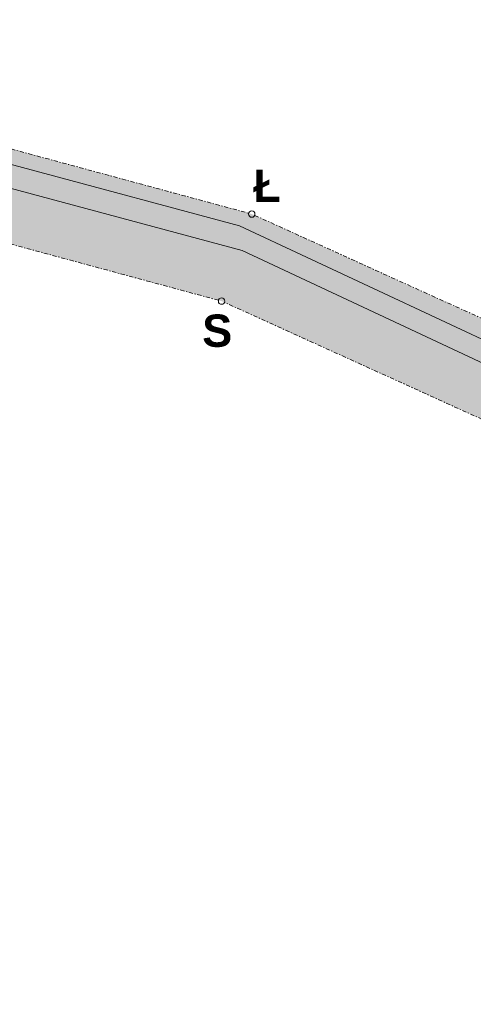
# Model space of a CAD drawing. Header units: millimetres. Extents: x 85983 to 6689246, y 628102 to 1220745.
# Tile 19 of 19: x 6395054 to 6451278, y 736012 to 857897. Entities that reach past the tile are written whole.
import ezdxf
from ezdxf.xclip import XClip

# ---------------------------------------------------------------- set-up
doc = ezdxf.new("R2010")
doc.units = ezdxf.units.MM
doc.header["$MEASUREMENT"] = 0
doc.header["$XCLIPFRAME"] = 0
doc.linetypes.add('Przerywana podwójnie', pattern=[1093.6110734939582, 529.1666507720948, -211.6666555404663, 141.1111116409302, -211.6666555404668])
doc.layers.add('2D - Rysunki i Obrazki', color=7, linetype='Continuous')
doc.layers.add('__ Granica opracowania', color=7, linetype='Continuous')
for name, color, linetype, lineweight in [('__ Granica opracowania_Nr_pióra__20', 1, 'Continuous', 13), ('__ Opisy _Nr_pióra__20', 1, 'Continuous', 13), ('__ Powierzchnie utwardzone- projektowane (drogi dojazdowe)_Nr_pióra__38', 30, 'Continuous', 13), ('SKMBT_C28023102512110_2_0_Nr_pióra__1', 7, 'Continuous', 13)]:
    doc.layers.add(name, color=color, linetype=linetype, lineweight=lineweight)
doc.layers.add('__ Powierzchnia biologicznie czynna (las)_Nr_pióra__93', color=7, linetype='Continuous', lineweight=13, true_color=0xb5b54a)
doc.layers.add('__ Powierzchnie utwardzone- projektowane (drogi dojazdowe)_Nr_pióra__82', color=7, linetype='Continuous', lineweight=13, true_color=0xaaaaaa)
doc.styles.add('STYL_AUTOMATYCZNY_2', font='arial.ttf')
picture_1 = doc.add_image_def('image1.tif', size_in_pixel=(12377, 8750))

# ---------------------------------------------------------------- blocks, each defined once
blk = doc.blocks.new('Rysunek_3_2', base_point=(6270111.458469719, 924423.5374873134))
at = {"layer": 'SKMBT_C28023102512110_2_0_Nr_pióra__1', "color": 7, "lineweight": 13}
image = blk.add_image(picture_1, insert=(5850977.414885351, 628101.9790052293), size_in_units=(838268.0871687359, 592643.1169641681), dxfattribs=at)
image.set_boundary_path([(-0.5, -0.5), (12376.5, 8749.5)])
blk = doc.blocks.new('Linia_19_3', base_point=(6371443.742154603, 847984.4884055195))
at = {"layer": '__ Granica opracowania_Nr_pióra__20', "color": 1, "linetype": 'Przerywana podwójnie', "lineweight": 13}
blk.add_line((6371829.906693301, 847880.1957928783), (6423431.700215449, 833943.9449876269), dxfattribs=at)
at = {"layer": '__ Granica opracowania_Nr_pióra__20', "color": 1, "linetype": 'Continuous', "lineweight": 13}
for centre in [(6371443.742154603, 847984.4884055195), (6423817.864754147, 833839.6523749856)]:
    blk.add_circle(centre, 400, dxfattribs=at)
blk = doc.blocks.new('Linia_20_3', base_point=(6423817.864754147, 833839.6523749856))
at = {"layer": '__ Granica opracowania_Nr_pióra__20', "color": 1, "linetype": 'Przerywana podwójnie', "lineweight": 13}
blk.add_line((6424182.186120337, 833674.5162428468), (6470787.680402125, 812549.6199936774), dxfattribs=at)
at = {"layer": '__ Granica opracowania_Nr_pióra__20', "color": 1, "linetype": 'Continuous', "lineweight": 13}
for centre in [(6423817.864754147, 833839.6523749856), (6471152.001768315, 812384.4838615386)]:
    blk.add_circle(centre, 400, dxfattribs=at)
blk = doc.blocks.new('Linia_24_3', base_point=(6481643.401683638, 795157.2979543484))
at = {"layer": '__ Granica opracowania_Nr_pióra__20', "color": 1, "linetype": 'Przerywana podwójnie', "lineweight": 13}
blk.add_line((6481279.080317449, 795322.434086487), (6420445.340146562, 822896.5746328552), dxfattribs=at)
at = {"layer": '__ Granica opracowania_Nr_pióra__20', "color": 1, "linetype": 'Continuous', "lineweight": 13}
for centre in [(6420081.018780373, 823061.710764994), (6481643.401683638, 795157.2979543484)]:
    blk.add_circle(centre, 400, dxfattribs=at)
blk = doc.blocks.new('Linia_25_3', base_point=(6420081.018780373, 823061.710764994))
at = {"layer": '__ Granica opracowania_Nr_pióra__20', "color": 1, "linetype": 'Przerywana podwójnie', "lineweight": 13}
blk.add_line((6419694.854241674, 823166.0033776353), (6369854.711146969, 836626.4799798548), dxfattribs=at)
at = {"layer": '__ Granica opracowania_Nr_pióra__20', "color": 1, "linetype": 'Continuous', "lineweight": 13}
for centre in [(6369468.546608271, 836730.7725924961), (6420081.018780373, 823061.710764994)]:
    blk.add_circle(centre, 400, dxfattribs=at)

msp = doc.modelspace()

# ---------------------------------------------------------------- hatches: boundary and pattern name
at = {"layer": '__ Powierzchnia biologicznie czynna (las)_Nr_pióra__93', "linetype": 'Continuous', "lineweight": 0, "true_color": 0x5a5a25}
for points in [[(6013118.20079173, 749057.0880023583), (6022032.478238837, 749303.3246630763), (6021673.935865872, 745964.2912523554), (6036814.613118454, 746636.4689359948), (6128663.038658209, 798799.9979816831), (6166778.656838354, 816869.6243781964), (6219011.170640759, 839738.9952862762), (6264749.912456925, 853573.5529961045), (6370626.629623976, 846232.7672725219), (6422294.467601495, 832398.2095626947), (6472105.984646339, 809095.8260524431), (6477558.900186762, 814548.7415928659), (6481094.434092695, 818084.2754987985), (6490711.086316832, 808467.6232746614), (6485407.785457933, 803164.3224157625), (6487529.105801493, 801043.002072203), (6498860.163934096, 812374.0602048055), (6504575.607983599, 815143.8975295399), (6489243.511709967, 830475.9938031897), (6471090.269816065, 812322.7519092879), (6423817.864754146, 833839.6523749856), (6371443.742154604, 847984.4884055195), (6264210.593328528, 856012.6385850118), (6218717.742311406, 842441.2418530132), (6167247.967206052, 820244.1768362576), (6127732.040277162, 801727.0516570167), (6036560.34593522, 750035.7531695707), (6013118.20079173, 749338.6111442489)], [(6013077.613693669, 739028.0032533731), (6013077.613693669, 738975.6062448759), (6042337.726484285, 739845.7678349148), (6132717.464490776, 791088.0535929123), (6171954.011094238, 809474.2614215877), (6222101.316018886, 831099.1215377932), (6266756.013722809, 844420.4809368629), (6369468.546608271, 836730.7725924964), (6420081.018780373, 823061.710764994), (6481643.401683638, 795157.2979543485), (6483286.494160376, 796800.3904310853), (6475468.926544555, 804617.9580469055), (6422627.812407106, 829337.6208837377), (6371673.685567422, 842981.0756113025), (6265854.912176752, 850317.8438997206), (6221254.961837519, 836827.7354637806), (6129251.06691921, 796544.9490400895), (6036926.72660799, 744111.1334450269), (6021400.931723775, 743421.8582780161), (6020954.614636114, 739265.396504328)]]:
    msp.add_hatch(color=59, dxfattribs=at).paths.add_polyline_path(points)
at = {"layer": '__ Powierzchnie utwardzone- projektowane (drogi dojazdowe)_Nr_pióra__38', "linetype": 'Continuous', "lineweight": 0, "true_color": 0xffbf7f}
msp.add_hatch(color=31, dxfattribs=at).paths.add_polyline_path([(5949767.192914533, 747342.3571499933), (5958121.542861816, 745166.3736032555, -0.8800768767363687), (5958210.089979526, 745155.0312710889, -0.05480557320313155), (5958209.015131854, 745145.2547178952), (5970791.164826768, 742344.8078236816, -0.8960840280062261), (5970880.089978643, 742335.031270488, -0.01209939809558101), (5970880.037291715, 742332.8543351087), (5981320.142665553, 741827.20820602, -0.961524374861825), (5981410.06965488, 741826.3835586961), (5995290.110302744, 742243.6789828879, -0.007513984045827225), (5995290.089979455, 742245.0312709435, -0.9776284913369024), (5995380.043922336, 742247.0667017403), (6010750.136035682, 742942.9958388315, -0.0113122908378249), (6010750.089979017, 742945.0312696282, -0.9775424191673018), (6010840.043562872, 742947.0746143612), (6021401.498952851, 743427.1407689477), (6021400.931723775, 743421.858278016), (6036926.72660799, 744111.1334450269), (6129251.066919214, 796544.9490400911), (6221254.961837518, 836827.73546378), (6265854.912176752, 850317.8438997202), (6371673.685567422, 842981.0756113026), (6422627.812407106, 829337.6208837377), (6475468.926544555, 804617.9580469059), (6483286.494160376, 796800.3904310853), (6486100.304773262, 799644.4806781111), (6487529.105801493, 801043.002072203), (6485407.785457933, 803164.3224157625), (6487175.5524109, 804932.0893687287), (6477558.900186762, 814548.7415928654), (6472105.984646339, 809095.8260524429), (6422294.467601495, 832398.2095626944), (6370626.629623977, 846232.7672725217), (6264749.912456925, 853573.5529961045), (6219011.17064076, 839738.9952862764), (6166778.65683837, 816869.6243782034), (6128663.038658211, 798799.9979816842), (6036814.613118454, 746636.4689359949), (6021673.935865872, 745964.2912523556), (6021667.903628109, 745908.1142285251), (6010590.04582618, 745417.0241984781), (6010500.134754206, 745413.0243412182), (5994910.045202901, 744717.0382000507, -0.0111537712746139), (5994910.08997814, 744715.0312703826, -0.9934620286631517), (5994820.093850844, 744714.4409421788), (5981190.086106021, 744535.6215985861, -0.003279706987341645), (5981190.08997827, 744535.0312703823, -0.9999992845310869), (5981100.089978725, 744535.0312703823, -0.00757358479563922), (5981100.110625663, 744536.394281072), (5977591.966766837, 744642.701670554, 0.001142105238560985), (5974920.980025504, 744593.3543407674), (5974468.804489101, 744583.7920523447, -0.002230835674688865), (5973781.619573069, 744570.5072394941, -0.005246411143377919), (5972477.275739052, 744562.1582644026), (5972394.902747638, 744562.5273086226, 0.01263032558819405), (5971406.045852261, 744539.895793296, -0.07860826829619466), (5969884.798797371, 744703.989650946, -0.01156536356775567), (5969632.332187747, 744772.8367692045, 0.01144160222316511), (5968263.443776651, 745111.6719431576), (5968134.374932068, 745140.2121041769, -0.006256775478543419), (5966096.22378173, 745617.8549590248, -0.001008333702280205), (5965740.465362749, 745706.3225897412), (5965333.266120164, 745807.579622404, 0.004418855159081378), (5964168.066377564, 746082.6027810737, -0.01344120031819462), (5963548.586550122, 746228.1352726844, -0.01531124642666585), (5963145.732764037, 746341.9328956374, 0.001024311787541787), (5963104.868221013, 746354.9499394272, 0.03579624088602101), (5962824.555120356, 746419.4478188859, -0.006649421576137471), (5962806.760110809, 746422.0605423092, -0.05528643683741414), (5962584.465750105, 746474.034056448, -0.1382028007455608), (5962397.667249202, 746610.4095567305), (5962270.279471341, 746636.8128038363), (5958849.153458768, 747345.8983770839, -0.9027002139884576), (5958760.089979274, 747355.0312700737, -0.07964149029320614), (5958762.344682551, 747369.0968168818), (5950277.835275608, 750160.9657238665, -0.3697391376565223), (5950227.756315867, 750130.6328769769)])

# ---------------------------------------------------------------- linework, layer by layer
at = {"layer": '__ Powierzchnie utwardzone- projektowane (drogi dojazdowe)_Nr_pióra__82', "color": 253, "linetype": 'Continuous', "lineweight": 13, "true_color": 0xaaaaaa, "flags": 128}
msp.add_lwpolyline([(6265854.912176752, 850317.8438997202), (6371673.685567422, 842981.0756113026), (6422627.812407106, 829337.6208837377), (6475468.926544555, 804617.9580469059), (6483286.494160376, 796800.3904310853), (6486100.304773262, 799644.4806781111), (6487529.105801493, 801043.002072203), (6485407.785457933, 803164.3224157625), (6487175.5524109, 804932.0893687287), (6477558.900186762, 814548.7415928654), (6472105.984646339, 809095.8260524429), (6422294.467601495, 832398.2095626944), (6370626.629623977, 846232.7672725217), (6264749.912456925, 853573.5529961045)], dxfattribs=at)

# ---------------------------------------------------------------- block references
at = {"layer": '2D - Rysunki i Obrazki', "color": 151, "linetype": 'Continuous', "lineweight": 13, "true_color": 0x80c2ff}
ref = msp.add_blockref('Rysunek_3_2', (6270111.458469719, 924423.5374873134), dxfattribs=at)
XClip(ref).set_block_clipping_path([(5850977.414885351, 628101.9790052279), (6689245.502054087, 1220745.095969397)])
at = {"layer": '__ Granica opracowania', "color": 1, "linetype": 'Przerywana podwójnie', "lineweight": 13}
for name, p in [('Linia_19_3', (6371443.742154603, 847984.4884055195)), ('Linia_25_3', (6420081.018780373, 823061.710764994)), ('Linia_20_3', (6423817.864754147, 833839.6523749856)), ('Linia_24_3', (6481643.401683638, 795157.2979543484))]:
    msp.add_blockref(name, p, dxfattribs=at)

# ---------------------------------------------------------------- texts
at = {"layer": '__ Opisy _Nr_pióra__20', "color": 1, "linetype": 'Continuous', "lineweight": 13, "attachment_point": 4, "style": 'STYL_AUTOMATYCZNY_2'}
for s, insert, char_height in [('\\A1;{\\pql;\\fArial|b1|i0|c238|p0;\\W1.000000;Ł}', (6423996.926399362, 837316.7300229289), 3999.999999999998), ('\\A1;{\\pql;\\fArial|b1|i0|c238|p0;\\W1.000000;S}', (6417674.165749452, 819371.3982474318), 3999.999999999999)]:
    msp.add_mtext(s, dxfattribs=dict(at, insert=insert, char_height=char_height))

doc.saveas('drawing.dxf')
